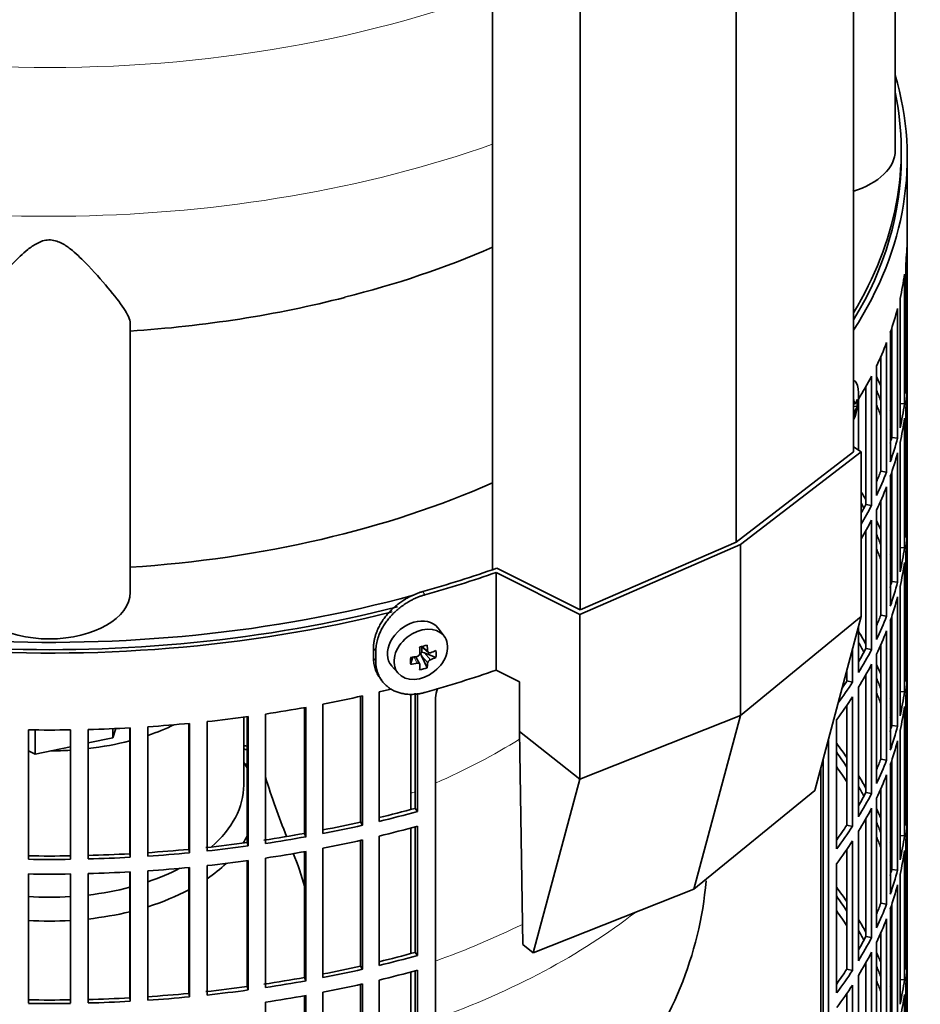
# Model space of a CAD drawing. Header units: millimetres. Extents: x 342 to 1217, y -1599 to 1593.
# Tile 6 of 20: x 1062 to 1213, y -1349 to -1185. Entities that reach past the tile are written whole.
import ezdxf

# ---------------------------------------------------------------- set-up
doc = ezdxf.new("R2010")
doc.units = ezdxf.units.MM
for name, color, linetype in [('LOW_334-3', 7, 'Continuous'), ('M5X8_UNI7687', 7, 'Continuous'), ('VSI184-254_GIUNT', 7, 'Continuous'), ('VSI344-454_FILTR', 7, 'Continuous'), ('VSI344-454_SUPPO', 7, 'Continuous'), ('VSI344-454_TERMI', 7, 'Continuous'), ('VSI344_DIFFUSORE', 7, 'Continuous')]:
    doc.layers.add(name, color=color, linetype=linetype)

# ---------------------------------------------------------------- blocks, each defined once
blk = doc.blocks.new('SE4')
at = {"layer": 'LOW_334-3', "color": 7, "linetype": 'Continuous', "lineweight": 35}
for p, q in [((1201.73, -1256.99), (1201.73, -717.43)), ((1182.07, -1272.06), (1182.07, -732.26)), ((1141.31, -736.84), (1141.31, -1276.69)), ((1155.98, -1283.41), (1155.98, -743.61))]:
    blk.add_line(p, q, dxfattribs=at)
at = {"layer": 'M5X8_UNI7687', "color": 7, "linetype": 'Continuous', "lineweight": 35}
for p, q in [((1201.74, -1245.02), (1201.73, -1245.02)), ((1201.73, -1248.91), (1201.94, -1248.93)), ((1202.33, -1249.36), (1201.73, -1249.39)), ((1133.24, -1287.82), (1132.24, -1286.47)), ((1129.43, -1289.53), (1130.6, -1290.53)), ((1129.51, -1289.6), (1129.51, -1290.48)), ((1131.87, -1291.34), (1129.93, -1290.59)), ((1127.64, -1292.48), (1128, -1291.3)), ((1129.17, -1292.47), (1128.47, -1291.22)), ((1130.39, -1293.09), (1129.48, -1291.11)), ((1124.46, -1292.75), (1125.57, -1294.01))]:
    blk.add_line(p, q, dxfattribs=at)
at = {"layer": 'M5X8_UNI7687', "color": 4, "linetype": 'Continuous', "lineweight": 9}
for p, q in [((1201.73, -1248.7), (1201.83, -1248.71)), ((1201.73, -1249.93), (1202.04, -1250.02)), ((1201.83, -1250.68), (1201.73, -1250.66)), ((1129.56, -1289.5), (1130.49, -1290.29)), ((1129.93, -1290.59), (1130.94, -1291.74)), ((1128.75, -1292.33), (1128.16, -1291.27)), ((1130.49, -1292.27), (1129.48, -1291.11))]:
    blk.add_line(p, q, dxfattribs=at)
at = {"layer": 'M5X8_UNI7687', "color": 7, "linetype": 'Continuous', "lineweight": 35}
for centre, radius, start, end in [((1192.55, -1247.65), 10, 336.6187, 6.9701), ((1204.14, -1251.04), 2.34, 153.8853, 171.0995), ((1128.65, -1290.63), 0.55, 280.2783, 358.6867), ((1131.18, -1292.41), 0.71, 110.1734, 168.7917)]:
    blk.add_arc(centre, radius, start, end, dxfattribs=at)
for centre, major_axis, ratio, start_param, end_param in [((1200.44, -1249.77), (-1.28, -4.76), 0.345066, 2.435688, 3.131374), ((1192.5, -1247.74), (8.46, -5.33), 0.767256, 0.571643, 0.637478), ((1192.57, -1247.78), (9.95, 0.94), 0.545079, -0.368205, -0.253645), ((1192.57, -1247.53), (9.95, -0.99), 0.605228, 6.0268, 6.141359), ((1193.26, -1249.79), (8.79, 2.9), 0.802083, 5.949712, 6.099404), ((1192.5, -1247.74), (8.46, -5.33), 0.767256, 0.263551, 0.329385), ((1128.28, -1289.52), (3.89, 3.14), 0.739997, 0, 3.172175), ((1128.28, -1289.52), (3.89, 3.14), 0.739997, 6.252603, 6.283185), ((1126.59, -1289.93), (8.97, 2.29), 0.035701, -1.293098, -1.143406), ((1125.8, -1286.24), (2.06, -9.79), 0.279258, 1.046834, 1.161394), ((1129.74, -1290.77), (0.391, 0.312), 0.744948, 1.56038, 2.087178), ((1129.94, -1291), (-0.449, 0.845), 0.482969, 0.934611, 1.452812), ((1129.94, -1291), (-0.837, 0.408), 0.40333, 4.914112, 5.432313), ((1125.52, -1286.32), (3.16, -9.49), 0.408248, 1.007206, 1.121766), ((1125.66, -1286.41), (9.99, 0.43), 0.510658, -1.036687, -0.922127), ((1123.82, -1288.18), (6.65, -6.44), 0.71261, 0.529363, 0.679055), ((1125.66, -1286.41), (9.99, 0.43), 0.510658, -1.393505, -1.278945), ((1129.37, -1286.68), (-1.01, -9.2), 0.152739, -1.021742, -0.87205), ((1125.66, -1286.15), (9.99, -0.48), 0.639648, -1.340934, -1.226375), ((1125.52, -1286.32), (3.16, -9.49), 0.408248, 0.650389, 0.764948), ((1125.66, -1286.15), (9.99, -0.48), 0.639648, -0.984117, -0.869557), ((1125.8, -1286.24), (2.06, -9.79), 0.279258, 0.690017, 0.804576), ((1126.59, -1284.93), (7.61, -5.28), 0.901051, 5.557555, 5.707247)]:
    blk.add_ellipse(centre, major_axis=major_axis, ratio=ratio, start_param=start_param, end_param=end_param, dxfattribs=at)
blk.add_ellipse((1129.34, -1290.83), major_axis=(-3.84, -3.1), ratio=0.739997, dxfattribs=at)
for points in [[(1201.83, -1248.71), (1201.83, -1248.72), (1201.83, -1248.75), (1201.84, -1248.79), (1201.85, -1248.82), (1201.86, -1248.85), (1201.87, -1248.87), (1201.88, -1248.89), (1201.9, -1248.91), (1201.91, -1248.92), (1201.93, -1248.93), (1201.94, -1248.94), (1201.96, -1248.93), (1201.97, -1248.93), (1201.99, -1248.92), (1202, -1248.9), (1202.02, -1248.88), (1202.03, -1248.87), (1202.04, -1248.86)], [(1130.49, -1290.29), (1130.49, -1290.31), (1130.49, -1290.34), (1130.5, -1290.38), (1130.51, -1290.41), (1130.53, -1290.45), (1130.55, -1290.48), (1130.57, -1290.51), (1130.6, -1290.54), (1130.63, -1290.56), (1130.66, -1290.58), (1130.7, -1290.59), (1130.74, -1290.6), (1130.77, -1290.6), (1130.81, -1290.6), (1130.85, -1290.6), (1130.89, -1290.59), (1130.92, -1290.58), (1130.94, -1290.58)], [(1129.2, -1292.61), (1129.2, -1292.6), (1129.2, -1292.58), (1129.19, -1292.54), (1129.19, -1292.51), (1129.17, -1292.48), (1129.16, -1292.45), (1129.13, -1292.42), (1129.11, -1292.4), (1129.08, -1292.38), (1129.04, -1292.36), (1129.01, -1292.34), (1128.97, -1292.33), (1128.93, -1292.32), (1128.89, -1292.32), (1128.84, -1292.32), (1128.8, -1292.32), (1128.76, -1292.33), (1128.75, -1292.33)]]:
    blk.add_open_spline(points, degree=3, dxfattribs=at)
at = {"layer": 'VSI184-254_GIUNT', "color": 7, "linetype": 'Continuous', "lineweight": 35}
blk.add_line((1099.71, -1312.7), (1099.71, -1301.34), dxfattribs=at)
for centre, major_axis, start_param, end_param in [((1067.21, -1288.21), (-32.5, 0), -4.180525, -4.017085), ((1067.21, -1288.21), (-32.5, 0), 1.772095, 1.997343), ((1067.21, -1288.21), (-32.5, 0), 1.577864, 1.67924), ((1067.21, -1315.53), (-34.5, 0), 3.431632, 3.483762), ((1067.21, -1312.7), (32.5, 0), 5.699123, 6.283185), ((1067.21, -1315.53), (-34.5, 0), -3.493649, -3.431632), ((1067.21, -1312.7), (32.5, 0), -1.038932, -0.835386), ((1067.21, -1315.53), (-34.5, 0), -3.841652, -3.683371), ((1067.21, -1312.7), (32.5, 0), 4.913688, 5.138936), ((1067.21, -1315.53), (-34.5, 0), -4.214307, -3.970564), ((1067.21, -1312.7), (32.5, 0), 4.603946, 4.820832), ((1067.21, -1315.53), (-34.5, 0), 1.760279, 1.971151), ((1067.21, -1315.53), (-34.5, 0), 1.468662, 1.67293)]:
    blk.add_ellipse(centre, major_axis=major_axis, ratio=0.57735, start_param=start_param, end_param=end_param, dxfattribs=at)
at = {"layer": 'VSI344-454_FILTR', "color": 7, "linetype": 'Continuous', "lineweight": 35}
for p, q in [((1210.71, -1440.48), (1210.71, -1207.78)), ((1210.7, -1243.14), (1210.7, -1221.5)), ((1210.46, -1247.2), (1210.46, -1225.56)), ((1210.25, -1248.92), (1210.25, -1227.28)), ((1209.51, -1252.96), (1209.51, -1231.32)), ((1209.1, -1254.66), (1209.1, -1233.03)), ((1208.11, -1254.56), (1208.11, -1236.33)), ((1207.88, -1258.66), (1207.88, -1237.02)), ((1207.26, -1260.35), (1207.26, -1238.71)), ((1206.29, -1260.21), (1206.29, -1241.06)), ((1205.56, -1264.29), (1205.56, -1242.65)), ((1204.73, -1265.94), (1204.73, -1244.31)), ((1210.46, -1243.14), (1210.7, -1243.14)), ((1203.78, -1265.76), (1203.78, -1246.08)), ((1210.7, -1267.23), (1210.7, -1245.59)), ((1202.56, -1256.66), (1202.56, -1248.17)), ((1209.51, -1248.87), (1210.25, -1248.92)), ((1210.46, -1271.29), (1210.46, -1249.65)), ((1210.25, -1273), (1210.25, -1251.37)), ((1208.11, -1254.56), (1209.1, -1254.66)), ((1209.51, -1277.04), (1209.51, -1255.41)), ((1209.1, -1278.75), (1209.1, -1257.11)), ((1206.29, -1260.21), (1207.26, -1260.35)), ((1207.88, -1282.75), (1207.88, -1261.11)), ((1208.11, -1278.65), (1208.11, -1260.42)), ((1207.26, -1284.43), (1207.26, -1262.8)), ((1203.78, -1265.76), (1204.73, -1265.94)), ((1206.29, -1284.29), (1206.29, -1265.14)), ((1205.56, -1288.37), (1205.56, -1266.74)), ((1210.46, -1267.22), (1210.7, -1267.23)), ((1204.73, -1290.03), (1204.73, -1268.39)), ((1203.78, -1289.85), (1203.78, -1270.16)), ((1210.7, -1291.31), (1210.7, -1269.68)), ((1209.51, -1272.96), (1210.25, -1273)), ((1210.46, -1295.37), (1210.46, -1273.74)), ((1210.25, -1297.09), (1210.25, -1275.45)), ((1208.11, -1278.65), (1209.1, -1278.75)), ((1209.51, -1301.13), (1209.51, -1279.49)), ((1209.1, -1302.84), (1209.1, -1281.2)), ((1206.29, -1284.29), (1207.26, -1284.43)), ((1207.88, -1306.83), (1207.88, -1285.2)), ((1208.11, -1302.74), (1208.11, -1284.51)), ((1202.56, -1293.89), (1202.56, -1286.23)), ((1207.26, -1308.52), (1207.26, -1286.88)), ((1201.54, -1295.51), (1201.54, -1290.04)), ((1203.78, -1289.85), (1204.73, -1290.03)), ((1205.56, -1312.46), (1205.56, -1290.82)), ((1206.29, -1308.38), (1206.29, -1289.23)), ((1204.73, -1314.12), (1204.73, -1292.48)), ((1210.46, -1291.31), (1210.7, -1291.31)), ((1200.61, -1295.29), (1200.61, -1293.5)), ((1210.7, -1315.4), (1210.7, -1293.76)), ((1200.61, -1295.29), (1201.54, -1295.51)), ((1203.78, -1313.94), (1203.78, -1294.25)), ((1122.35, -1318.77), (1122.35, -1297.13)), ((1128.37, -1316.59), (1128.37, -1297.35)), ((1128.77, -1317.12), (1128.77, -1297.32)), ((1202.56, -1317.98), (1202.56, -1296.34)), ((1209.51, -1297.05), (1210.25, -1297.09)), ((1119.24, -1318.87), (1119.24, -1297.86)), ((1119.58, -1319.42), (1119.58, -1297.78)), ((1131.8, -1519.37), (1131.8, -1298.1)), ((1201.54, -1319.6), (1201.54, -1297.96)), ((1210.46, -1319.46), (1210.46, -1297.82)), ((1109.86, -1320.78), (1109.86, -1299.75)), ((1110.13, -1321.34), (1110.13, -1299.7)), ((1112.97, -1320.8), (1112.97, -1299.17)), ((1200.61, -1319.38), (1200.61, -1299.35)), ((1210.25, -1321.18), (1210.25, -1299.54)), ((1093.6, -1323.72), (1093.6, -1302.08)), ((1100.27, -1322.31), (1100.27, -1301.26)), ((1100.48, -1322.87), (1100.48, -1301.24)), ((1103.37, -1322.46), (1103.37, -1300.82)), ((1198.9, -1323.36), (1198.9, -1301.73)), ((1063.69, -1325.1), (1063.69, -1303.47)), ((1070.73, -1325.1), (1070.73, -1303.47)), ((1073.71, -1325.04), (1073.71, -1303.41)), ((1080.66, -1324.19), (1080.66, -1303.13)), ((1080.73, -1324.76), (1080.73, -1303.12)), ((1083.69, -1324.58), (1083.69, -1302.94)), ((1090.52, -1323.44), (1090.52, -1302.39)), ((1090.66, -1324.02), (1090.66, -1302.38)), ((1208.11, -1302.74), (1209.1, -1302.84)), ((1209.51, -1325.22), (1209.51, -1303.58)), ((1197.53, -1480.07), (1197.53, -1305)), ((1209.1, -1326.92), (1209.1, -1305.29)), ((1196.62, -1479.83), (1196.62, -1308.39)), ((1206.29, -1308.38), (1207.26, -1308.52)), ((1208.11, -1326.82), (1208.11, -1308.59)), ((1207.88, -1330.92), (1207.88, -1309.28)), ((1207.26, -1332.61), (1207.26, -1310.97)), ((1206.29, -1332.47), (1206.29, -1313.32)), ((1203.78, -1313.94), (1204.73, -1314.12)), ((1205.56, -1336.55), (1205.56, -1314.91)), ((1210.46, -1315.4), (1210.7, -1315.4)), ((1128.37, -1316.59), (1128.77, -1317.12)), ((1204.73, -1338.2), (1204.73, -1316.57)), ((1203.78, -1338.02), (1203.78, -1318.34)), ((1210.7, -1339.49), (1210.7, -1317.85)), ((1119.24, -1318.87), (1119.58, -1319.42)), ((1128.37, -1340.68), (1128.37, -1319.68)), ((1128.77, -1341.2), (1128.77, -1319.57)), ((1200.61, -1319.38), (1201.54, -1319.6)), ((1202.56, -1342.06), (1202.56, -1320.43)), ((1109.86, -1320.78), (1110.13, -1321.34)), ((1119.24, -1342.96), (1119.24, -1321.94)), ((1119.58, -1343.5), (1119.58, -1321.86)), ((1122.35, -1342.86), (1122.35, -1321.22)), ((1201.54, -1343.68), (1201.54, -1322.05)), ((1209.51, -1321.13), (1210.25, -1321.18)), ((1210.46, -1343.55), (1210.46, -1321.91)), ((1090.52, -1323.44), (1090.66, -1324.02)), ((1100.27, -1322.31), (1100.48, -1322.87)), ((1112.97, -1344.89), (1112.97, -1323.25)), ((1200.61, -1343.47), (1200.61, -1323.43)), ((1210.25, -1345.26), (1210.25, -1323.63)), ((1080.66, -1324.19), (1080.73, -1324.76)), ((1100.27, -1346.39), (1100.27, -1325.35)), ((1100.48, -1346.96), (1100.48, -1325.32)), ((1103.37, -1346.54), (1103.37, -1324.91)), ((1109.86, -1344.87), (1109.86, -1323.84)), ((1110.13, -1345.42), (1110.13, -1323.79)), ((1083.69, -1348.67), (1083.69, -1327.03)), ((1090.52, -1347.53), (1090.52, -1326.48)), ((1090.66, -1348.1), (1090.66, -1326.47)), ((1093.6, -1347.8), (1093.6, -1326.17)), ((1198.9, -1347.45), (1198.9, -1325.81)), ((1208.11, -1326.82), (1209.1, -1326.92)), ((1063.69, -1349.19), (1063.69, -1327.55)), ((1070.73, -1349.19), (1070.73, -1327.55)), ((1073.71, -1349.13), (1073.71, -1327.49)), ((1080.66, -1348.27), (1080.66, -1327.21)), ((1080.73, -1348.85), (1080.73, -1327.21)), ((1209.51, -1349.3), (1209.51, -1327.67)), ((1209.1, -1351.01), (1209.1, -1329.37)), ((1206.29, -1332.47), (1207.26, -1332.61)), ((1207.88, -1355.01), (1207.88, -1333.37)), ((1208.11, -1350.91), (1208.11, -1332.68)), ((1207.26, -1356.69), (1207.26, -1335.06)), ((1203.78, -1338.02), (1204.73, -1338.2)), ((1206.29, -1356.55), (1206.29, -1337.4)), ((1205.56, -1360.63), (1205.56, -1339)), ((1210.46, -1339.48), (1210.7, -1339.49)), ((1128.37, -1340.68), (1128.77, -1341.2)), ((1204.73, -1362.29), (1204.73, -1340.65)), ((1119.24, -1342.96), (1119.58, -1343.5)), ((1200.61, -1343.47), (1201.54, -1343.68)), ((1203.78, -1362.11), (1203.78, -1342.42)), ((1210.7, -1363.57), (1210.7, -1341.94)), ((1109.86, -1344.87), (1110.13, -1345.42)), ((1128.37, -1364.76), (1128.37, -1343.77)), ((1128.77, -1365.29), (1128.77, -1343.65)), ((1202.56, -1366.15), (1202.56, -1344.51)), ((1100.27, -1346.39), (1100.48, -1346.96)), ((1119.24, -1367.05), (1119.24, -1346.03)), ((1119.58, -1367.59), (1119.58, -1345.95)), ((1122.35, -1366.94), (1122.35, -1345.31)), ((1201.54, -1367.77), (1201.54, -1346.13)), ((1209.51, -1345.22), (1210.25, -1345.26)), ((1210.46, -1367.63), (1210.46, -1346)), ((1080.66, -1348.27), (1080.73, -1348.85)), ((1090.52, -1347.53), (1090.66, -1348.1)), ((1109.86, -1368.95), (1109.86, -1347.92)), ((1110.13, -1369.51), (1110.13, -1347.87)), ((1112.97, -1368.98), (1112.97, -1347.34)), ((1200.61, -1367.55), (1200.61, -1347.52)), ((1210.25, -1369.35), (1210.25, -1347.71)), ((1103.37, -1370.63), (1103.37, -1348.99))]:
    blk.add_line(p, q, dxfattribs=at)
for centre, radius, start, end in [((1138.08, -1298.7), 6.31, 160.2273, 174.5077), ((1067.21, -1054.99), 248.5, 269.189, 270.811), ((1067.21, -1077.79), 246.77, 269.1833, 270.8167), ((1067.21, -1076.63), 248.5, 269.189, 270.811), ((1067.21, -1079.08), 248.5, 269.189, 270.811), ((1067.21, -1101.87), 246.77, 269.1833, 270.8167), ((1067.21, -1100.72), 248.5, 269.189, 270.811)]:
    blk.add_arc(centre, radius, start, end, dxfattribs=at)
for centre, major_axis, start_param, end_param in [((1067.21, -1207.78), (143.5, 0), 2.974441, 5.123263), ((1067.21, -1207.78), (-143.5, 0), 2.78597, 3.308744), ((1067.21, -1207.78), (142.5, 0), 3.141593, 5.133513), ((1067.21, -1207.78), (-142.5, 0), 2.805373, 3.141593), ((1067.21, -1220.64), (143.5, 0), 6.223771, 6.272786), ((1067.21, -1220.64), (143.5, 0), -0.129227, -0.080212), ((1067.21, -1220.64), (143.5, 0), -0.199041, -0.150025), ((1067.21, -1220.64), (143.5, 0), -0.268854, -0.219838), ((1067.21, -1220.64), (143.5, 0), -0.338667, -0.289652), ((1067.21, -1266.37), (143.5, 0), 0.248961, 0.268854), ((1067.21, -1242.28), (143.5, 0), 6.223771, 6.272786), ((1067.21, -1244.73), (143.5, 0), 6.223771, 6.272786), ((1067.21, -1266.37), (142.5, 0), 0.219666, 0.24208), ((1067.21, -1268.82), (142.5, 0), 0.219666, 0.24208), ((1067.21, -1242.28), (143.5, 0), -0.129227, -0.080212), ((1067.21, -1266.37), (143.5, 0), 0.190538, 0.199041), ((1067.21, -1244.73), (143.5, 0), -0.129227, -0.080212), ((1067.21, -1242.28), (142.5, 0), -0.161977, -0.149853), ((1067.21, -1266.37), (142.5, 0), 0.149853, 0.160574), ((1067.21, -1242.28), (143.5, 0), -0.199041, -0.150025), ((1067.21, -1244.73), (143.5, 0), -0.199041, -0.150025), ((1067.21, -1242.28), (142.5, 0), -0.24208, -0.219666), ((1067.21, -1242.28), (143.5, 0), -0.268854, -0.219838), ((1067.21, -1244.73), (143.5, 0), -0.268854, -0.219838), ((1067.21, -1290.45), (143.5, 0), 0.312025, 0.328921), ((1067.21, -1290.45), (142.5, 0), 0.297119, 0.307699), ((1067.21, -1242.28), (142.5, 0), -0.307699, -0.28948), ((1067.21, -1242.28), (143.5, 0), -0.328921, -0.289652), ((1067.21, -1266.37), (143.5, 0), 6.223771, 6.272786), ((1067.21, -1244.73), (143.5, 0), -0.328921, -0.289652), ((1067.21, -1290.45), (143.5, 0), 0.248961, 0.268854), ((1067.21, -1290.45), (142.5, 0), 0.219666, 0.24208), ((1067.21, -1268.82), (143.5, 0), 6.223771, 6.272786), ((1067.21, -1292.9), (142.5, 0), 0.219666, 0.24208), ((1067.21, -1290.45), (143.5, 0), 0.190538, 0.199041), ((1067.21, -1266.37), (143.5, 0), -0.129227, -0.080212), ((1067.21, -1268.82), (143.5, 0), -0.129227, -0.080212), ((1067.21, -1290.45), (142.5, 0), 0.149853, 0.160574), ((1067.21, -1266.37), (142.5, 0), -0.161977, -0.149853), ((1067.21, -1266.37), (143.5, 0), -0.199041, -0.150025), ((1067.21, -1268.82), (143.5, 0), -0.199041, -0.150025), ((1067.21, -1266.37), (142.5, 0), -0.24208, -0.219666), ((1067.21, -1266.37), (143.5, 0), -0.268854, -0.219838), ((1067.21, -1314.54), (143.5, 0), 0.312025, 0.338667), ((1067.21, -1268.82), (143.5, 0), -0.268854, -0.219838), ((1067.21, -1314.54), (142.5, 0), 0.297119, 0.318145), ((1067.21, -1266.37), (142.5, 0), -0.318145, -0.28948), ((1067.21, -1266.37), (143.5, 0), -0.338667, -0.289652), ((1067.21, -1268.82), (143.5, 0), -0.338667, -0.289652), ((1067.21, -1290.45), (143.5, 0), 6.223771, 6.272786), ((1067.21, -1314.54), (143.5, 0), 0.248961, 0.268854), ((1067.21, -1292.9), (143.5, 0), 6.223771, 6.272786), ((1067.21, -1266.37), (143.5, 0), -0.404076, -0.359465), ((1067.21, -1266.37), (142.5, 0), -0.375006, -0.359293), ((1067.21, -1314.54), (142.5, 0), 0.219666, 0.24208), ((1067.21, -1220.64), (143.5, 0), -1.176432, -1.1611), ((1067.21, -1316.99), (142.5, 0), 0.219666, 0.24208), ((1067.21, -1290.45), (143.5, 0), -0.129227, -0.080212), ((1067.21, -1220.64), (143.5, 0), -1.246245, -1.197216), ((1067.21, -1268.82), (143.5, 0), -0.40848, -0.359465), ((1067.21, -1314.54), (143.5, 0), 0.190538, 0.199041), ((1067.21, -1220.64), (143.5, 0), -1.316058, -1.267029), ((1067.21, -1292.9), (143.5, 0), -0.129227, -0.080212), ((1067.21, -1220.64), (143.5, 0), -1.385871, -1.336842), ((1067.21, -1314.54), (142.5, 0), 0.149853, 0.160574), ((1067.21, -1220.64), (143.5, 0), 4.757688, 4.806717), ((1067.21, -1220.64), (143.5, 0), -1.455685, -1.406655), ((1067.21, -1290.45), (142.5, 0), -0.161977, -0.149853), ((1067.21, -1290.45), (143.5, 0), -0.199041, -0.150025), ((1067.21, -1292.9), (143.5, 0), -0.199041, -0.150025), ((1067.21, -1386.8), (143.5, 0), 1.336842, 1.342333), ((1067.21, -1386.8), (142.5, 0), 1.33667, 1.340701), ((1067.21, -1338.63), (143.5, 0), 0.37741, 0.40848), ((1067.21, -1338.63), (142.5, 0), 0.359293, 0.39195), ((1067.21, -1290.45), (142.5, 0), -0.24208, -0.219666), ((1067.21, -1290.45), (143.5, 0), -0.268854, -0.219838), ((1067.21, -1389.25), (142.5, 0), 1.33667, 1.340701), ((1067.21, -1341.08), (142.5, 0), 0.359293, 0.39195), ((1067.21, -1338.63), (143.5, 0), 0.312025, 0.338667), ((1067.21, -1292.9), (143.5, 0), -0.268854, -0.219838), ((1067.21, -1338.63), (142.5, 0), 0.297119, 0.318145), ((1067.21, -1290.45), (142.5, 0), -0.318145, -0.28948), ((1067.21, -1290.45), (143.5, 0), -0.338667, -0.289652), ((1067.21, -1314.54), (143.5, 0), 6.223771, 6.272786), ((1067.21, -1242.28), (142.5, 0), -1.17351, -1.127231), ((1067.21, -1242.28), (143.5, 0), -1.176432, -1.127403), ((1067.21, -1292.9), (143.5, 0), -0.338667, -0.289652), ((1067.21, -1338.63), (143.5, 0), 0.248961, 0.268854), ((1067.21, -1316.99), (143.5, 0), 6.223771, 6.272786), ((1067.21, -1242.28), (142.5, 0), -1.243883, -1.197044), ((1067.21, -1242.28), (143.5, 0), -1.246245, -1.197216), ((1067.21, -1244.73), (143.5, 0), -1.176432, -1.127403), ((1067.21, -1290.45), (142.5, 0), -0.39195, -0.359293), ((1067.21, -1290.45), (143.5, 0), -0.40848, -0.359465), ((1067.21, -1338.63), (142.5, 0), 0.219666, 0.24208), ((1067.21, -1242.28), (142.5, 0), -1.31623, -1.266857), ((1067.21, -1242.28), (143.5, 0), -1.316058, -1.267029), ((1067.21, -1244.73), (143.5, 0), -1.246245, -1.197216), ((1067.21, -1292.9), (143.5, 0), -0.40848, -0.359465), ((1067.21, -1341.08), (142.5, 0), 0.219666, 0.24208), ((1067.21, -1314.54), (143.5, 0), -0.129227, -0.080212), ((1067.21, -1242.28), (142.5, 0), -1.455857, -1.406483), ((1067.21, -1242.28), (142.5, 0), -1.386044, -1.33667), ((1067.21, -1242.28), (143.5, 0), -1.385871, -1.336842), ((1067.21, -1338.63), (143.5, 0), 0.190538, 0.199041), ((1067.21, -1316.99), (143.5, 0), -0.129227, -0.080212), ((1067.21, -1242.28), (142.5, 0), 4.757515, 4.806889), ((1067.21, -1242.28), (143.5, 0), 4.757688, 4.806717), ((1067.21, -1242.28), (143.5, 0), -1.455685, -1.406655), ((1067.21, -1244.73), (143.5, 0), -1.385871, -1.336842), ((1067.21, -1244.73), (143.5, 0), -1.316058, -1.267029), ((1067.21, -1244.73), (143.5, 0), -1.455685, -1.406655), ((1067.21, -1314.54), (142.5, 0), -0.161977, -0.149853), ((1067.21, -1338.63), (142.5, 0), 0.149853, 0.160574), ((1067.21, -1314.54), (143.5, 0), -0.199041, -0.150025), ((1067.21, -1244.73), (143.5, 0), 4.757688, 4.806717), ((1067.21, -1362.71), (143.5, 0), 0.37741, 0.40848), ((1067.21, -1316.99), (143.5, 0), -0.199041, -0.150025), ((1067.21, -1362.71), (142.5, 0), 0.359293, 0.39195), ((1067.21, -1314.54), (142.5, 0), -0.24208, -0.219666), ((1067.21, -1314.54), (143.5, 0), -0.268854, -0.219838), ((1067.21, -1365.16), (142.5, 0), 0.359293, 0.39195), ((1067.21, -1362.71), (143.5, 0), 0.312025, 0.338667), ((1067.21, -1316.99), (143.5, 0), -0.268854, -0.219838), ((1067.21, -1362.71), (142.5, 0), 0.297119, 0.318145), ((1067.21, -1314.54), (142.5, 0), -0.318145, -0.28948), ((1067.21, -1314.54), (143.5, 0), -0.338667, -0.289652), ((1067.21, -1338.63), (143.5, 0), 6.223771, 6.272786), ((1067.21, -1266.37), (142.5, 0), -1.17351, -1.127231), ((1067.21, -1266.37), (143.5, 0), -1.176432, -1.127403), ((1067.21, -1316.99), (143.5, 0), -0.338667, -0.289652), ((1067.21, -1362.71), (143.5, 0), 0.248961, 0.268854), ((1067.21, -1266.37), (142.5, 0), -1.243883, -1.197044), ((1067.21, -1266.37), (143.5, 0), -1.246245, -1.197216), ((1067.21, -1314.54), (142.5, 0), -0.39195, -0.359293), ((1067.21, -1362.71), (142.5, 0), 0.219666, 0.24208), ((1067.21, -1341.08), (143.5, 0), 6.223771, 6.272786), ((1067.21, -1266.37), (142.5, 0), -1.31623, -1.266857), ((1067.21, -1268.82), (143.5, 0), -1.176432, -1.127403), ((1067.21, -1314.54), (143.5, 0), -0.40848, -0.359465), ((1067.21, -1266.37), (142.5, 0), -1.386044, -1.33667), ((1067.21, -1266.37), (143.5, 0), -1.316058, -1.267029), ((1067.21, -1268.82), (143.5, 0), -1.246245, -1.197216), ((1067.21, -1316.99), (143.5, 0), -0.40848, -0.359465), ((1067.21, -1365.16), (142.5, 0), 0.219666, 0.24208), ((1067.21, -1362.71), (143.5, 0), 0.190538, 0.199041), ((1067.21, -1338.63), (143.5, 0), -0.129227, -0.080212), ((1067.21, -1266.37), (142.5, 0), 4.757515, 4.806889), ((1067.21, -1266.37), (142.5, 0), -1.455857, -1.406483), ((1067.21, -1266.37), (143.5, 0), -1.455685, -1.406655), ((1067.21, -1266.37), (143.5, 0), -1.385871, -1.336842), ((1067.21, -1268.82), (143.5, 0), -1.316058, -1.267029), ((1067.21, -1341.08), (143.5, 0), -0.129227, -0.080212), ((1067.21, -1266.37), (143.5, 0), 4.757688, 4.806717)]:
    blk.add_ellipse(centre, major_axis=major_axis, ratio=0.57735, start_param=start_param, end_param=end_param, dxfattribs=at)
at = {"layer": 'VSI344-454_SUPPO', "color": 7, "linetype": 'Continuous', "lineweight": 35}
for p, q in [((1209.71, -1207.78), (1209.71, -1206.56)), ((1127.69, -1316.77), (1127.69, -1297.42)), ((1064.8, -1307.53), (1064.8, -1303.48)), ((1077.83, -1304.79), (1078.3, -1303.24)), ((1077.83, -1304.79), (1077.83, -1303.27)), ((1073.71, -1305.65), (1077.83, -1304.79)), ((1063.69, -1306.99), (1064.8, -1307.53)), ((1064.8, -1307.53), (1070.73, -1306.28)), ((1196.24, -1483.98), (1196.24, -1309.82)), ((1127.69, -1340.86), (1127.69, -1319.86)), ((1127.69, -1364.95), (1127.69, -1343.95))]:
    blk.add_line(p, q, dxfattribs=at)
for centre, radius, start, end in [((1245.63, -1266.16), 149.3, 197.6267, 201.6804), ((1053.69, -1345.5), 58.39, 15.643, 21.5141), ((1116.66, -1323.5), 60.63, 320.1663, 355.0565)]:
    blk.add_arc(centre, radius, start, end, dxfattribs=at)
for major_axis, start_param, end_param in [((142.5, 0), 3.023053, 5.153969), ((-142.5, 0), 2.805373, 3.260132)]:
    blk.add_ellipse((1067.21, -1206.56), major_axis=major_axis, ratio=0.57735, start_param=start_param, end_param=end_param, dxfattribs=at)
at = {"layer": 'VSI344-454_SUPPO', "color": 4, "linetype": 'Continuous', "lineweight": 9}
for centre, major_axis, start_param, end_param in [((1067.21, -1263.13), (106.99, 0), -0.922642, -0.744899), ((1067.21, -1263.13), (106.99, 0), -0.96998, -0.962313), ((1067.21, -1292.05), (122, 0), 5.270305, 5.645632), ((1067.21, -1282.37), (122, 0), -1.012881, -0.865102)]:
    blk.add_ellipse(centre, major_axis=major_axis, ratio=0.57735, start_param=start_param, end_param=end_param, dxfattribs=at)
at = {"layer": 'VSI344-454_TERMI', "color": 7, "linetype": 'Continuous', "lineweight": 35}
for p, q in [((1203.02, -1256.97), (1201.73, -1256.11)), ((1201.73, -1256.99), (1182.07, -1272.06)), ((1182.79, -1272.47), (1203.02, -1256.97)), ((1203.02, -1284.52), (1203.02, -1256.97)), ((1155.94, -1284.15), (1182.79, -1272.47)), ((1182.07, -1272.06), (1155.98, -1283.41)), ((1182.79, -1301.05), (1182.79, -1272.47)), ((1141.96, -1277.14), (1155.94, -1284.15)), ((1141.96, -1293.47), (1141.96, -1277.14)), ((1155.98, -1283.41), (1142.07, -1276.43)), ((1155.94, -1311.7), (1155.94, -1284.15)), ((1182.79, -1301.05), (1203.02, -1284.52)), ((1203.02, -1284.52), (1195.23, -1313.58)), ((1121.43, -1289.8), (1121.43, -1291.43)), ((1121.8, -1290.33), (1121.8, -1291.97)), ((1141.96, -1293.47), (1145.84, -1295.41)), ((1122.41, -1294.66), (1122.79, -1295.19)), ((1145.84, -1303.72), (1145.84, -1295.41)), ((1155.94, -1311.7), (1182.79, -1301.05)), ((1182.79, -1301.05), (1175, -1330.1)), ((1145.84, -1303.72), (1155.94, -1311.7)), ((1146.39, -1339.36), (1145.84, -1303.72)), ((1155.94, -1311.7), (1148.15, -1340.76)), ((1195.23, -1313.58), (1175, -1330.1)), ((1175, -1330.1), (1148.15, -1340.76)), ((1148.15, -1340.76), (1146.39, -1339.36))]:
    blk.add_line(p, q, dxfattribs=at)
at = {"layer": 'VSI344-454_TERMI', "color": 4, "linetype": 'Continuous', "lineweight": 9}
for p, q in [((1129.65, -1280.34), (1130.03, -1280.87)), ((1121.43, -1289.8), (1121.8, -1290.33)), ((1121.8, -1291.97), (1121.43, -1291.43))]:
    blk.add_line(p, q, dxfattribs=at)
at = {"layer": 'VSI344-454_TERMI', "color": 7, "linetype": 'Continuous', "lineweight": 35}
for centre, major_axis, start_param, end_param in [((1067.21, -1205.74), (143.5, 0), -1.120604, -1.022004), ((1067.21, -1205.74), (144.5, 0), -1.121039, -1.027077), ((1067.21, -1222.07), (144.5, 0), -1.121039, -1.027077)]:
    blk.add_ellipse(centre, major_axis=major_axis, ratio=0.57735, start_param=start_param, end_param=end_param, dxfattribs=at)
for points, knots in [([(1121.43, -1289.8), (1121.43, -1289.72), (1121.43, -1289.56), (1121.44, -1289.31), (1121.46, -1289.07), (1121.5, -1288.82), (1121.54, -1288.58), (1121.58, -1288.33), (1121.64, -1288.08), (1121.71, -1287.83), (1121.78, -1287.58), (1121.87, -1287.33), (1121.96, -1287.08), (1122.13, -1286.67), (1122.4, -1286.1), (1122.82, -1285.38), (1123.3, -1284.68), (1123.85, -1284.01), (1124.45, -1283.37), (1125.11, -1282.78), (1125.8, -1282.23), (1126.45, -1281.79), (1127.03, -1281.43), (1127.55, -1281.16), (1128.07, -1280.91), (1128.59, -1280.69), (1129.12, -1280.49), (1129.47, -1280.39), (1129.65, -1280.34)], [0, 0, 0, 0, 0.020995, 0.041891, 0.062709, 0.083472, 0.104202, 0.124923, 0.145657, 0.166426, 0.187253, 0.20816, 0.229169, 0.250303, 0.312364, 0.374597, 0.437423, 0.499973, 0.562511, 0.625344, 0.687552, 0.749622, 0.791751, 0.833482, 0.874992, 0.916462, 0.958072, 1, 1, 1, 1]), ([(1130.03, -1280.87), (1129.94, -1280.9), (1129.76, -1280.95), (1129.5, -1281.03), (1129.23, -1281.13), (1128.97, -1281.23), (1128.71, -1281.33), (1128.44, -1281.45), (1128.18, -1281.57), (1127.93, -1281.69), (1127.67, -1281.83), (1127.41, -1281.97), (1127.16, -1282.12), (1126.74, -1282.38), (1126.18, -1282.76), (1125.48, -1283.31), (1124.83, -1283.91), (1124.23, -1284.54), (1123.68, -1285.21), (1123.19, -1285.91), (1122.77, -1286.63), (1122.47, -1287.29), (1122.24, -1287.87), (1122.08, -1288.37), (1121.96, -1288.86), (1121.87, -1289.36), (1121.81, -1289.85), (1121.81, -1290.17), (1121.8, -1290.33)], [0, 0, 0, 0, 0.021016, 0.041931, 0.062766, 0.083544, 0.104287, 0.125018, 0.14576, 0.166534, 0.187364, 0.208272, 0.22928, 0.250409, 0.312471, 0.374687, 0.437512, 0.500059, 0.562597, 0.625436, 0.687652, 0.74973, 0.791863, 0.833589, 0.875085, 0.916531, 0.95811, 1, 1, 1, 1]), ([(1122.4, -1294.65), (1122.28, -1294.48), (1122.09, -1294.16), (1121.86, -1293.69), (1121.7, -1293.27), (1121.58, -1292.83), (1121.49, -1292.38), (1121.44, -1291.91), (1121.43, -1291.59), (1121.43, -1291.43)], [0.6886179, 0.6886179, 0.6886179, 0.6886179, 0.7497301, 0.7918632, 0.8335888, 0.8750846, 0.9165311, 0.9581098, 1, 1, 1, 1]), ([(1121.8, -1291.97), (1121.81, -1292.05), (1121.81, -1292.21), (1121.82, -1292.45), (1121.84, -1292.68), (1121.87, -1292.91), (1121.91, -1293.14), (1121.96, -1293.36), (1122.02, -1293.58), (1122.09, -1293.8), (1122.16, -1294.01), (1122.24, -1294.22), (1122.34, -1294.43), (1122.5, -1294.76), (1122.77, -1295.21), (1123.19, -1295.72), (1123.68, -1296.19), (1124.23, -1296.59), (1124.83, -1296.92), (1125.48, -1297.19), (1126.18, -1297.38), (1126.82, -1297.49), (1127.41, -1297.53), (1127.92, -1297.53), (1128.44, -1297.5), (1128.97, -1297.44), (1129.5, -1297.34), (1129.85, -1297.25), (1130.03, -1297.2)], [0, 0, 0, 0, 0.020995, 0.041891, 0.062709, 0.083472, 0.104202, 0.124923, 0.145657, 0.166425, 0.187252, 0.208159, 0.229169, 0.250303, 0.312364, 0.374597, 0.437423, 0.499974, 0.562512, 0.625346, 0.687554, 0.749624, 0.791753, 0.833484, 0.874994, 0.916463, 0.958072, 1, 1, 1, 1])]:
    blk.add_open_spline(points, degree=3, knots=knots, dxfattribs=at)
at = {"layer": 'VSI344_DIFFUSORE', "color": 7, "linetype": 'Continuous', "lineweight": 35}
for p, q in [((1208.71, -1206.56), (1208.71, -1143.12)), ((1080.71, -1280.46), (1080.71, -1235.47))]:
    blk.add_line(p, q, dxfattribs=at)
blk.add_arc((1080.23, -1082.54), 152.94, 283.7526, 293.5481, dxfattribs=at)
at = {"layer": 'VSI344_DIFFUSORE', "color": 4, "linetype": 'Continuous', "lineweight": 9}
for centre, major_axis, start_param, end_param in [((1067.21, -1113.84), (136.58, 0), 2.76226, 5.285895), ((1067.21, -1135.52), (-142.13, 0), 0.049478, 2.119254)]:
    blk.add_ellipse(centre, major_axis=major_axis, ratio=0.57735, start_param=start_param, end_param=end_param, dxfattribs=at)
at = {"layer": 'VSI344_DIFFUSORE', "color": 7, "linetype": 'Continuous', "lineweight": 35}
for centre, major_axis, start_param, end_param in [((1195.21, -1206.56), (-13.5, 0), 2.064509, 3.141581), ((1067.21, -1167.06), (121.5, 0), 4.82373, 5.131179), ((1067.21, -1206.56), (121.5, 0), 4.82373, 5.368326), ((1067.21, -1280.46), (13.5, 0), 3.141593, 6.283185)]:
    blk.add_ellipse(centre, major_axis=major_axis, ratio=0.57735, start_param=start_param, end_param=end_param, dxfattribs=at)
blk.add_open_spline([(1080.71, -1235.47), (1080.71, -1234.82), (1080.31, -1233.99), (1079, -1231.99), (1078.08, -1230.82), (1075.92, -1228.24), (1074.67, -1226.81), (1072.43, -1224.55), (1071.64, -1223.77), (1070.23, -1222.68), (1069.73, -1222.32), (1068.55, -1221.74), (1067.84, -1221.52), (1066.4, -1221.55), (1065.71, -1221.8), (1064.57, -1222.41), (1064.08, -1222.76), (1062.69, -1223.86), (1061.91, -1224.63), (1059.71, -1226.86), (1058.46, -1228.29), (1056.3, -1230.86), (1055.41, -1232), (1054.12, -1233.98), (1053.71, -1234.82), (1053.71, -1235.47)], degree=3, knots=[0, 0, 0, 0, 0.125, 0.125, 0.25, 0.25, 0.375, 0.375, 0.4375, 0.4375, 0.46875, 0.46875, 0.5, 0.5, 0.53125, 0.53125, 0.5625, 0.5625, 0.625, 0.625, 0.75, 0.75, 0.875, 0.875, 1, 1, 1, 1], dxfattribs=at)

msp = doc.modelspace()

# ---------------------------------------------------------------- block references
msp.add_blockref('SE4', (0, 0))

doc.saveas('drawing.dxf')
